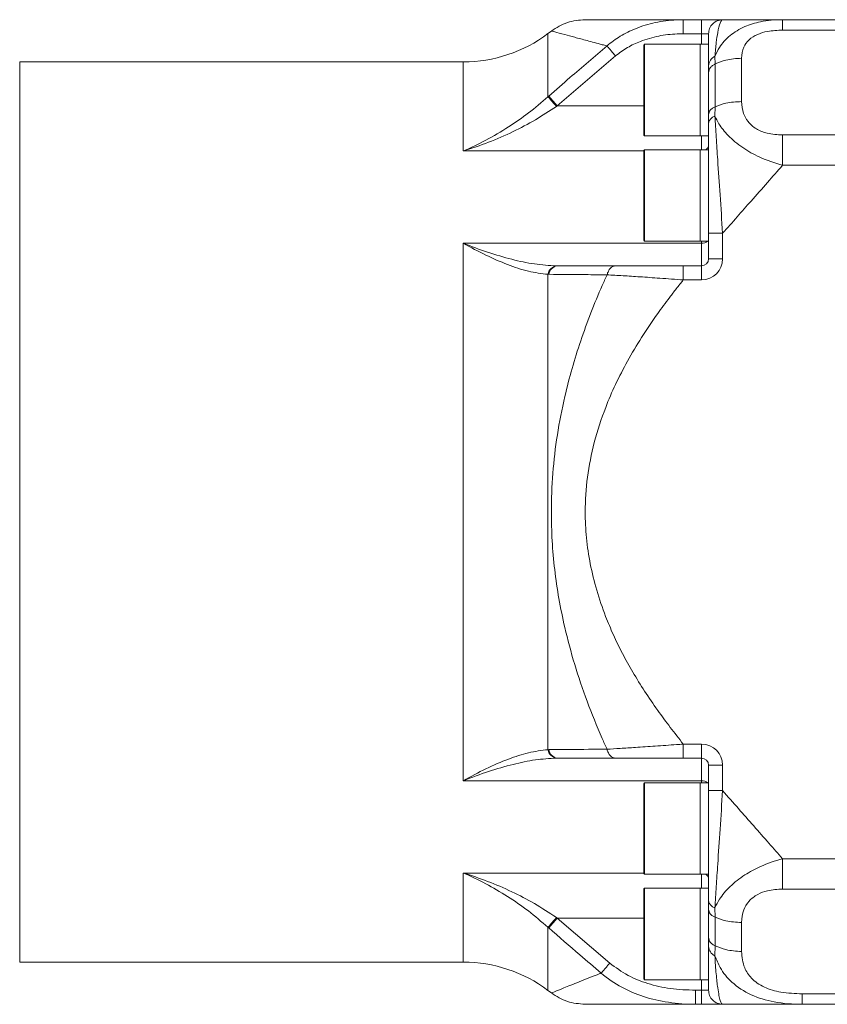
# Model space of a CAD drawing. Header units: millimetres. Extents: x 19214 to 26510, y -7957 to -532.
# Tile 67 of 150: x 25945 to 25968, y -7822 to -7794. Entities that reach past the tile are written whole.
import ezdxf

# ---------------------------------------------------------------- set-up
doc = ezdxf.new("R2010")
doc.units = ezdxf.units.MM
doc.header["$LTSCALE"] = 0.3175
doc.layers.add('1轮廓实线层', color=7, linetype='Continuous', lineweight=18)

msp = doc.modelspace()

# ---------------------------------------------------------------- linework, layer by layer
at = {"layer": '1轮廓实线层', "ltscale": 10}
for p, q in [((25964.148, -7793.655), (25964.148, -7794.055)), ((25964.148, -7793.655), (25964.667, -7793.655)), ((25964.667, -7794.055), (25964.667, -7793.655)), ((25964.667, -7793.655), (25965.267, -7793.655)), ((25966.97, -7793.655), (25968.867, -7793.655)), ((25966.971, -7793.655), (25966.971, -7793.952)), ((25960.397, -7793.977), (25960.301, -7794.049)), ((25960.301, -7794.049), (25960.301, -7795.847)), ((25964.667, -7794.055), (25964.148, -7794.055)), ((25964.867, -7794.055), (25964.667, -7794.055)), ((25964.667, -7794.355), (25964.667, -7794.055)), ((25964.867, -7794.055), (25964.867, -7794.967)), ((25968.867, -7793.952), (25966.971, -7793.952)), ((25964.627, -7794.355), (25963.047, -7794.355)), ((25963.047, -7794.355), (25963.047, -7796.955)), ((25964.867, -7794.355), (25964.627, -7794.355)), ((25964.627, -7794.801), (25964.627, -7794.355)), ((25964.627, -7794.355), (25964.627, -7795.655)), ((25963.027, -7796.935), (25963.027, -7794.375)), ((25957.894, -7794.855), (25945.284, -7794.855)), ((25945.284, -7794.855), (25945.284, -7820.455)), ((25957.894, -7797.388), (25957.894, -7794.855)), ((25962.221, -7794.686), (25960.564, -7796.105)), ((25964.627, -7796.955), (25964.627, -7794.801)), ((25965.046, -7794.697), (25965.052, -7794.914)), ((25965.052, -7794.914), (25965.052, -7796.13)), ((25965.805, -7794.751), (25965.805, -7795.983)), ((25964.867, -7795.164), (25964.867, -7794.967)), ((25964.867, -7796.356), (25964.867, -7795.164)), ((25964.627, -7795.655), (25964.627, -7796.955)), ((25960.301, -7795.847), (25960.323, -7795.828)), ((25960.564, -7796.105), (25960.323, -7795.828)), ((25960.564, -7796.105), (25960.542, -7796.12)), ((25960.564, -7796.105), (25963.027, -7796.105)), ((25965.052, -7796.13), (25965.046, -7796.402)), ((25964.867, -7796.598), (25964.867, -7796.356)), ((25964.867, -7796.598), (25964.867, -7799.73)), ((25963.047, -7796.955), (25964.627, -7796.955)), ((25964.627, -7796.955), (25964.867, -7796.955)), ((25964.667, -7797.355), (25964.667, -7796.955)), ((25966.971, -7796.931), (25966.971, -7797.794)), ((25966.971, -7796.931), (25968.867, -7796.931)), ((25963.027, -7797.388), (25957.894, -7797.388)), ((25963.027, -7799.935), (25963.027, -7797.375)), ((25964.627, -7797.355), (25963.047, -7797.355)), ((25963.047, -7797.355), (25963.047, -7799.955)), ((25964.867, -7797.355), (25964.627, -7797.355)), ((25964.627, -7798.224), (25964.627, -7797.355)), ((25964.627, -7797.355), (25964.627, -7798.655)), ((25964.867, -7797.355), (25964.867, -7798.655)), ((25968.867, -7797.794), (25966.973, -7797.794)), ((25964.627, -7799.955), (25964.627, -7798.224)), ((25964.627, -7798.655), (25964.627, -7799.955)), ((25964.867, -7798.655), (25964.867, -7799.73)), ((25963.047, -7799.955), (25964.627, -7799.955)), ((25964.627, -7799.955), (25964.867, -7799.955)), ((25964.667, -7800.01), (25964.667, -7799.955)), ((25964.867, -7800.455), (25964.867, -7799.73)), ((25965.267, -7799.729), (25965.267, -7800.455)), ((25957.894, -7815.299), (25957.894, -7800.01)), ((25957.894, -7800.01), (25964.667, -7800.01)), ((25964.667, -7800.655), (25964.667, -7800.01)), ((25964.867, -7800.455), (25965.267, -7800.455)), ((25960.542, -7800.655), (25960.564, -7800.655)), ((25960.564, -7800.655), (25962.221, -7800.655)), ((25964.148, -7800.655), (25964.148, -7801.055)), ((25964.148, -7800.655), (25964.667, -7800.655)), ((25964.667, -7800.655), (25964.667, -7801.055)), ((25960.323, -7800.896), (25960.301, -7800.896)), ((25960.301, -7800.896), (25960.301, -7814.414)), ((25964.667, -7801.055), (25964.148, -7801.055)), ((25960.301, -7814.414), (25960.323, -7814.413)), ((25964.148, -7814.255), (25964.148, -7814.655)), ((25964.149, -7814.255), (25964.667, -7814.255)), ((25964.667, -7814.655), (25964.667, -7814.255)), ((25960.564, -7814.655), (25960.542, -7814.655)), ((25962.221, -7814.655), (25960.564, -7814.655)), ((25964.667, -7814.655), (25964.148, -7814.655)), ((25964.667, -7815.299), (25964.667, -7814.655)), ((25964.867, -7815.579), (25964.867, -7814.855)), ((25964.867, -7814.855), (25965.267, -7814.855)), ((25965.267, -7814.855), (25965.267, -7815.579)), ((25964.667, -7815.299), (25957.894, -7815.299)), ((25964.627, -7815.355), (25963.047, -7815.355)), ((25963.047, -7815.355), (25963.047, -7817.955)), ((25964.867, -7815.355), (25964.627, -7815.355)), ((25964.627, -7817.635), (25964.627, -7815.355)), ((25964.627, -7815.355), (25964.627, -7817.955)), ((25964.667, -7815.355), (25964.667, -7815.299)), ((25963.027, -7817.935), (25963.027, -7815.375)), ((25964.867, -7815.579), (25964.867, -7818.712)), ((25964.867, -7815.579), (25964.867, -7817.955)), ((25966.97, -7817.516), (25968.867, -7817.516)), ((25966.971, -7817.516), (25966.971, -7818.379)), ((25964.627, -7817.955), (25964.627, -7817.635)), ((25957.894, -7817.921), (25963.027, -7817.921)), ((25957.894, -7820.455), (25957.894, -7817.921)), ((25963.047, -7817.955), (25964.627, -7817.955)), ((25964.627, -7817.955), (25964.867, -7817.955)), ((25964.667, -7818.355), (25964.667, -7817.955)), ((25963.027, -7820.935), (25963.027, -7818.375)), ((25964.627, -7818.355), (25963.047, -7818.355)), ((25963.047, -7818.355), (25963.047, -7820.955)), ((25964.867, -7818.355), (25964.627, -7818.355)), ((25964.627, -7820.882), (25964.627, -7818.355)), ((25964.627, -7818.355), (25964.627, -7820.955)), ((25968.867, -7818.379), (25966.971, -7818.379)), ((25964.867, -7818.954), (25964.867, -7818.712)), ((25964.867, -7819.752), (25964.867, -7818.954)), ((25965.046, -7818.908), (25965.052, -7819.18)), ((25960.564, -7819.205), (25960.323, -7819.482)), ((25960.542, -7819.189), (25960.564, -7819.205)), ((25960.564, -7819.205), (25962.056, -7820.483)), ((25963.027, -7819.205), (25960.564, -7819.205)), ((25965.052, -7819.18), (25965.052, -7819.994)), ((25960.323, -7819.482), (25960.301, -7819.463)), ((25960.301, -7819.463), (25960.301, -7821.26)), ((25965.805, -7819.327), (25965.805, -7820.152)), ((25964.867, -7820.012), (25964.867, -7819.752)), ((25964.867, -7820.012), (25964.867, -7821.255)), ((25964.867, -7820.067), (25964.867, -7820.955)), ((25965.052, -7819.994), (25965.045, -7820.273)), ((25945.284, -7820.455), (25957.894, -7820.455)), ((25963.047, -7820.955), (25964.627, -7820.955)), ((25964.627, -7820.955), (25964.627, -7820.882)), ((25964.627, -7820.955), (25964.867, -7820.955)), ((25964.667, -7821.255), (25964.667, -7820.955)), ((25960.301, -7821.26), (25960.397, -7821.333)), ((25964.496, -7821.255), (25964.496, -7821.655)), ((25964.496, -7821.255), (25964.667, -7821.255)), ((25964.667, -7821.255), (25964.867, -7821.255)), ((25964.667, -7821.255), (25964.667, -7821.655)), ((25967.53, -7821.357), (25968.867, -7821.357)), ((25967.53, -7821.357), (25967.53, -7821.655)), ((25964.667, -7821.655), (25964.496, -7821.655)), ((25965.267, -7821.655), (25964.667, -7821.655)), ((25968.867, -7821.655), (25967.53, -7821.655))]:
    msp.add_line(p, q, dxfattribs=at)
at = {"layer": '1轮廓实线层', "lineweight": 20, "ltscale": 10}
for centre, radius, start, end in [((25957.894, -7790.855), 4, 270, 307), ((25963.047, -7794.375), 0.02, 90, 180), ((25965.181, -7794.98), 0.314, 115.3822, 177.4968), ((25936.309, -7817.214), 32.127, 41.038, 41.6877), ((25965.103, -7796.634), 0.239, 103.7939, 171.3667), ((25963.047, -7796.935), 0.02, 180, 270), ((25963.047, -7797.375), 0.02, 90, 180), ((25964.713, -7797.221), 0.154, 299.6261, 357.3891), ((25963.047, -7799.935), 0.02, 180, 270), ((25964.681, -7799.767), 0.244, 266.7974, 309.6002), ((25964.667, -7800.455), 0.6, 270, 0), ((25964.667, -7800.455), 0.2, 270, 0), ((25960.588, -7800.941), 0.29, 99.109, 171.0242), ((25960.607, -7800.939), 0.287, 98.6331, 171.552), ((25960.588, -7814.368), 0.29, 188.9758, 260.891), ((25960.607, -7814.371), 0.287, 188.448, 261.3669), ((25964.667, -7814.855), 0.6, 0, 90), ((25964.667, -7814.855), 0.2, 0, 90), ((25963.047, -7815.375), 0.02, 90, 180), ((25964.681, -7815.543), 0.244, 50.3998, 93.2026), ((25963.047, -7817.935), 0.02, 180, 270), ((25964.713, -7818.089), 0.154, 2.6109, 60.3739), ((25963.047, -7818.375), 0.02, 90, 180), ((25965.103, -7818.676), 0.239, 188.6333, 256.2061), ((25936.309, -7798.096), 32.127, 318.3123, 318.962), ((25965.172, -7819.996), 0.305, 182.863, 245.3295), ((25957.894, -7824.455), 4, 53, 90), ((25963.047, -7820.935), 0.02, 180, 270)]:
    msp.add_arc(centre, radius, start, end, dxfattribs=at)
at = {"layer": '1轮廓实线层', "ltscale": 10}
for points, knots in [([(25961.36, -7793.655), (25961.186, -7793.669), (25960.839, -7793.698), (25960.544, -7793.884), (25960.397, -7793.977)], [0, 0, 0, 0, 36838.968136, 73677.962244, 73677.962244, 73677.962244, 73677.962244]), ([(25961.36, -7793.655), (25961.36, -7793.655), (25961.344, -7793.655), (25961.392, -7793.655), (25961.493, -7793.655), (25961.679, -7793.655), (25961.907, -7793.655), (25962.16, -7793.655), (25962.419, -7793.655), (25962.715, -7793.655), (25963.05, -7793.655), (25963.519, -7793.655), (25963.901, -7793.655), (25964.148, -7793.655)], [0, 0, 0, 0, 24.442084, 33641.014263, 67714.35289, 102552.721446, 138444.677096, 164177.206436, 190874.960159, 218614.492968, 247464.067424, 277484.374738, 332114.88515, 332114.88515, 332114.88515, 332114.88515]), ([(25961.98, -7794.402), (25961.98, -7794.402), (25962.098, -7794.299), (25962.354, -7794.113), (25962.815, -7793.882), (25963.354, -7793.719), (25963.817, -7793.661), (25964.084, -7793.655), (25964.148, -7793.655), (25964.148, -7793.655)], [0, 0, 0, 0, 0.825407, 32133.535545, 65186.321611, 105997.641076, 148050.844171, 161262.169079, 161262.994487, 161262.994487, 161262.994487, 161262.994487]), ([(25965.046, -7794.697), (25965.087, -7794.612), (25965.191, -7794.392), (25965.464, -7794.09), (25965.868, -7793.845), (25966.377, -7793.689), (25966.755, -7793.655), (25966.971, -7793.655), (25966.971, -7793.655)], [0, 0, 0, 0, 21869.061011, 56199.596791, 91142.756685, 121777.073311, 161433.751227, 161434.459887, 161434.459887, 161434.459887, 161434.459887]), ([(25965.267, -7793.655), (25965.267, -7793.655), (25965.242, -7793.655), (25965.194, -7793.718), (25965.133, -7793.965), (25965.084, -7794.29), (25965.059, -7794.56), (25965.046, -7794.697)], [0, 0, 0, 0, 0.442069, 40621.774412, 78590.361473, 104422.798973, 130834.465273, 130834.465273, 130834.465273, 130834.465273]), ([(25965.267, -7793.655), (25965.416, -7793.655), (25965.709, -7793.655), (25966.149, -7793.655), (25966.568, -7793.655), (25966.841, -7793.655), (25966.97, -7793.655)], [0, 0, 0, 0, 34321.687131, 67694.194266, 101050.545517, 130866.994158, 130866.994158, 130866.994158, 130866.994158]), ([(25961.98, -7794.402), (25961.935, -7794.389), (25961.733, -7794.336), (25961.41, -7794.249), (25961.054, -7794.153), (25960.718, -7794.063), (25960.472, -7793.998), (25960.376, -7793.971), (25960.397, -7793.977), (25960.397, -7793.977)], [0, 0, 0, 0, 10415.781559, 46028.459082, 80706.989761, 114747.788128, 166710.567311, 217980.494539, 218111.479296, 218111.479296, 218111.479296, 218111.479296]), ([(25964.148, -7794.055), (25964.09, -7794.056), (25963.856, -7794.059), (25963.441, -7794.108), (25962.966, -7794.244), (25962.551, -7794.437), (25962.332, -7794.602), (25962.221, -7794.686)], [0, 0, 0, 0, 13534.461624, 54847.758379, 97226.577712, 128844.645184, 161298.932812, 161298.932812, 161298.932812, 161298.932812]), ([(25966.971, -7793.952), (25966.826, -7793.958), (25966.577, -7793.968), (25966.242, -7794.067), (25966, -7794.222), (25965.833, -7794.458), (25965.815, -7794.644), (25965.805, -7794.751)], [0, 0, 0, 0, 36198.594891, 62256.320178, 91398.847617, 121207.795653, 161475.468158, 161475.468158, 161475.468158, 161475.468158]), ([(25960.323, -7795.828), (25960.524, -7795.653), (25961.074, -7795.174), (25961.629, -7794.701), (25961.98, -7794.402)], [0, 0, 0, 0, 26961.058509, 73682.381515, 73682.381515, 73682.381515, 73682.381515]), ([(25965.805, -7794.751), (25965.653, -7794.76), (25965.386, -7794.777), (25965.153, -7794.872), (25965.052, -7794.914)], [0, 0, 0, 0, 41952.302047, 73805.418942, 73805.418942, 73805.418942, 73805.418942]), ([(25957.894, -7797.388), (25957.895, -7797.388), (25958.11, -7797.296), (25958.542, -7797.09), (25959.16, -7796.726), (25959.754, -7796.315), (25960.117, -7796.004), (25960.301, -7795.847)], [0, 0, 0, 0, 301.151195, 42112.440319, 84489.665622, 122344.608995, 161022.498851, 161022.498851, 161022.498851, 161022.498851]), ([(25965.805, -7795.983), (25965.653, -7795.991), (25965.386, -7796.006), (25965.153, -7796.092), (25965.052, -7796.13)], [0, 0, 0, 0, 41945.577789, 73807.00184, 73807.00184, 73807.00184, 73807.00184]), ([(25965.805, -7795.983), (25965.814, -7796.096), (25965.83, -7796.291), (25965.977, -7796.564), (25966.208, -7796.769), (25966.557, -7796.909), (25966.822, -7796.923), (25966.971, -7796.931)], [0, 0, 0, 0, 37886.88183, 65435.181245, 95367.868282, 124294.669443, 161470.831121, 161470.831121, 161470.831121, 161470.831121]), ([(25960.542, -7796.12), (25960.343, -7796.251), (25959.943, -7796.516), (25959.294, -7796.855), (25958.61, -7797.153), (25958.135, -7797.316), (25957.896, -7797.388), (25957.894, -7797.388)], [0, 0, 0, 0, 37859.714094, 76450.017149, 118339.68451, 160708.669105, 161024.062115, 161024.062115, 161024.062115, 161024.062115]), ([(25965.046, -7796.402), (25965.059, -7796.596), (25965.084, -7796.984), (25965.132, -7797.736), (25965.194, -7798.652), (25965.242, -7799.364), (25965.267, -7799.73), (25965.267, -7799.73)], [0, 0, 0, 0, 26099.436077, 52234.055836, 90196.291414, 130814.369399, 130814.811401, 130814.811401, 130814.811401, 130814.811401]), ([(25966.971, -7797.794), (25966.971, -7797.794), (25966.749, -7797.734), (25966.346, -7797.593), (25965.815, -7797.299), (25965.421, -7796.967), (25965.174, -7796.657), (25965.082, -7796.472), (25965.046, -7796.402)], [0, 0, 0, 0, 0.708758, 40781.474405, 74926.235803, 110727.865523, 142218.05432, 161442.701452, 161442.701452, 161442.701452, 161442.701452]), ([(25966.972, -7797.794), (25966.829, -7797.957), (25966.529, -7798.294), (25966.1, -7798.786), (25965.675, -7799.269), (25965.405, -7799.574), (25965.267, -7799.73)], [0, 0, 0, 0, 32999.995352, 68704.453122, 99311.112061, 130874.278341, 130874.278341, 130874.278341, 130874.278341]), ([(25957.894, -7800.01), (25957.896, -7800.011), (25958.127, -7800.104), (25958.59, -7800.275), (25959.264, -7800.474), (25959.922, -7800.619), (25960.334, -7800.643), (25960.542, -7800.655)], [0, 0, 0, 0, 315.407907, 41176.042459, 82453.213254, 121408.295401, 161029.92966, 161029.92966, 161029.92966, 161029.92966]), ([(25960.301, -7800.896), (25960.117, -7800.873), (25959.743, -7800.827), (25959.146, -7800.625), (25958.529, -7800.356), (25958.108, -7800.132), (25957.895, -7800.011), (25957.894, -7800.01)], [0, 0, 0, 0, 38808.114363, 78662.887734, 119422.690274, 160738.183166, 161039.367179, 161039.367179, 161039.367179, 161039.367179]), ([(25962.221, -7800.655), (25962.195, -7800.658), (25962.144, -7800.665), (25962.073, -7800.72), (25962.015, -7800.802), (25961.992, -7800.874), (25961.98, -7800.91)], [0, 0, 0, 0, 32676.751509, 65353.501588, 98030.250238, 130706.997457, 130706.997457, 130706.997457, 130706.997457]), ([(25962.221, -7800.655), (25962.35, -7800.655), (25962.604, -7800.655), (25963.057, -7800.655), (25963.572, -7800.655), (25963.947, -7800.655), (25964.148, -7800.655)], [0, 0, 0, 0, 30375.533376, 59760.687196, 92566.204025, 130733.577096, 130733.577096, 130733.577096, 130733.577096]), ([(25961.98, -7800.91), (25961.777, -7800.908), (25961.222, -7800.904), (25960.672, -7800.899), (25960.323, -7800.896)], [0, 0, 0, 0, 26966.478502, 73697.118762, 73697.118762, 73697.118762, 73697.118762]), ([(25961.98, -7814.4), (25961.934, -7814.298), (25961.732, -7813.85), (25961.408, -7813.052), (25961.051, -7811.998), (25960.718, -7810.753), (25960.461, -7809.305), (25960.376, -7807.834), (25960.426, -7806.553), (25960.555, -7805.456), (25960.802, -7804.193), (25961.213, -7802.765), (25961.657, -7801.626), (25961.935, -7801.011), (25961.98, -7800.91)], [0, 0, 0, 0, 8649.596947, 37925.127272, 66422.833946, 94389.894585, 137081.303495, 179190.880907, 207263.762433, 235399.19569, 263982.083993, 306075.3937, 349630.538807, 358182.865221, 358182.865221, 358182.865221, 358182.865221]), ([(25964.148, -7801.055), (25964.082, -7801.138), (25963.952, -7801.302), (25963.764, -7801.545), (25963.588, -7801.781), (25963.315, -7802.157), (25962.963, -7802.678), (25962.562, -7803.35), (25962.22, -7804.013), (25961.889, -7804.779), (25961.602, -7805.658), (25961.405, -7806.656), (25961.344, -7807.569), (25961.384, -7808.395), (25961.494, -7809.14), (25961.677, -7809.887), (25961.906, -7810.558), (25962.158, -7811.155), (25962.417, -7811.684), (25962.714, -7812.218), (25963.049, -7812.759), (25963.518, -7813.448), (25963.901, -7813.938), (25964.148, -7814.255)], [0, 0, 0, 0, 13515.397839, 26468.35628, 38861.194521, 50696.561041, 85337.770031, 118305.611401, 149715.131827, 179699.320773, 223857.549605, 266438.46713, 308099.173296, 339305.241806, 370933.779871, 403271.248312, 436585.825412, 460482.891473, 485275.837711, 511035.908176, 537826.632462, 565704.494924, 616541.150809, 616541.150809, 616541.150809, 616541.150809]), ([(25964.148, -7801.055), (25964.148, -7801.055), (25963.925, -7801.038), (25963.507, -7801.008), (25962.929, -7800.967), (25962.419, -7800.935), (25962.12, -7800.917), (25961.98, -7800.91), (25961.98, -7800.91)], [0, 0, 0, 0, 0.669324, 37421.69899, 70027.886899, 99652.853791, 130733.95224, 130734.621563, 130734.621563, 130734.621563, 130734.621563]), ([(25957.894, -7815.299), (25957.895, -7815.298), (25958.11, -7815.176), (25958.542, -7814.947), (25959.16, -7814.679), (25959.754, -7814.481), (25960.117, -7814.436), (25960.301, -7814.414)], [0, 0, 0, 0, 301.241182, 42125.023932, 84514.911969, 122381.166773, 161070.613965, 161070.613965, 161070.613965, 161070.613965]), ([(25960.323, -7814.413), (25960.524, -7814.412), (25961.074, -7814.407), (25961.628, -7814.402), (25961.98, -7814.4)], [0, 0, 0, 0, 26974.257992, 73707.579411, 73707.579411, 73707.579411, 73707.579411]), ([(25961.98, -7814.4), (25961.98, -7814.4), (25962.097, -7814.394), (25962.354, -7814.379), (25962.815, -7814.35), (25963.354, -7814.313), (25963.817, -7814.279), (25964.084, -7814.26), (25964.148, -7814.255), (25964.148, -7814.255)], [0, 0, 0, 0, 0.825512, 32140.289329, 65199.616193, 106022.980132, 148088.619287, 161319.781026, 161320.606539, 161320.606539, 161320.606539, 161320.606539]), ([(25960.542, -7814.655), (25960.343, -7814.666), (25959.943, -7814.689), (25959.294, -7814.828), (25958.61, -7815.027), (25958.135, -7815.202), (25957.896, -7815.299), (25957.894, -7815.299)], [0, 0, 0, 0, 37872.782637, 76476.406422, 118380.533399, 160764.143061, 161079.64494, 161079.64494, 161079.64494, 161079.64494]), ([(25964.148, -7814.655), (25964.091, -7814.655), (25963.856, -7814.655), (25963.441, -7814.655), (25962.966, -7814.655), (25962.551, -7814.655), (25962.332, -7814.655), (25962.221, -7814.655)], [0, 0, 0, 0, 13554.352587, 54878.948791, 97269.482559, 128894.478153, 161355.539664, 161355.539664, 161355.539664, 161355.539664]), ([(25965.267, -7815.579), (25965.267, -7815.579), (25965.242, -7815.946), (25965.194, -7816.658), (25965.133, -7817.571), (25965.084, -7818.323), (25965.059, -7818.711), (25965.046, -7818.908)], [0, 0, 0, 0, 0.442116, 40630.737894, 78602.095656, 104436.628706, 130850.412462, 130850.412462, 130850.412462, 130850.412462]), ([(25965.267, -7815.579), (25965.416, -7815.749), (25965.709, -7816.083), (25966.149, -7816.58), (25966.568, -7817.057), (25966.841, -7817.369), (25966.97, -7817.516)], [0, 0, 0, 0, 34340.132771, 67731.130748, 101093.665803, 130908.862517, 130908.862517, 130908.862517, 130908.862517]), ([(25965.046, -7818.908), (25965.087, -7818.828), (25965.191, -7818.623), (25965.464, -7818.298), (25965.868, -7817.979), (25966.377, -7817.706), (25966.755, -7817.574), (25966.971, -7817.516), (25966.971, -7817.516)], [0, 0, 0, 0, 21877.625183, 56222.362913, 91179.993166, 121826.92158, 161500.0278, 161500.73675, 161500.73675, 161500.73675, 161500.73675]), ([(25960.301, -7819.463), (25960.117, -7819.305), (25959.743, -7818.985), (25959.146, -7818.575), (25958.529, -7818.213), (25958.108, -7818.012), (25957.895, -7817.922), (25957.894, -7817.921)], [0, 0, 0, 0, 38818.557516, 78684.055693, 119454.82658, 160781.437354, 161082.702415, 161082.702415, 161082.702415, 161082.702415]), ([(25957.894, -7817.921), (25957.896, -7817.922), (25958.127, -7817.991), (25958.59, -7818.149), (25959.264, -7818.44), (25959.922, -7818.781), (25960.334, -7819.052), (25960.542, -7819.189)], [0, 0, 0, 0, 315.502094, 41188.338496, 82477.835526, 121444.550484, 161078.016601, 161078.016601, 161078.016601, 161078.016601]), ([(25966.971, -7818.379), (25966.826, -7818.386), (25966.577, -7818.399), (25966.242, -7818.525), (25966, -7818.716), (25965.833, -7818.998), (25965.815, -7819.207), (25965.805, -7819.327)], [0, 0, 0, 0, 36213.688303, 62282.225235, 91436.928409, 121258.328323, 161542.274309, 161542.274309, 161542.274309, 161542.274309]), ([(25965.805, -7819.327), (25965.653, -7819.319), (25965.386, -7819.304), (25965.153, -7819.217), (25965.052, -7819.18)], [0, 0, 0, 0, 41972.324446, 73840.63753, 73840.63753, 73840.63753, 73840.63753]), ([(25961.815, -7820.767), (25961.612, -7820.594), (25961.113, -7820.168), (25960.617, -7819.738), (25960.323, -7819.482)], [0, 0, 0, 0, 29952.280937, 73721.964643, 73721.964643, 73721.964643, 73721.964643]), ([(25965.805, -7820.152), (25965.653, -7820.143), (25965.386, -7820.127), (25965.153, -7820.034), (25965.052, -7819.994)], [0, 0, 0, 0, 41971.967545, 73841.952318, 73841.952318, 73841.952318, 73841.952318]), ([(25967.53, -7821.655), (25967.53, -7821.655), (25967.258, -7821.655), (25966.744, -7821.614), (25966.048, -7821.405), (25965.526, -7821.062), (25965.203, -7820.664), (25965.091, -7820.388), (25965.045, -7820.273)], [0, 0, 0, 0, 0.543962, 37762.177144, 72114.833542, 108177.037747, 139321.517817, 161516.640553, 161516.640553, 161516.640553, 161516.640553]), ([(25965.045, -7820.273), (25965.057, -7820.455), (25965.082, -7820.823), (25965.123, -7821.171), (25965.163, -7821.412), (25965.208, -7821.598), (25965.244, -7821.655), (25965.267, -7821.655), (25965.267, -7821.655)], [0, 0, 0, 0, 32958.064192, 66886.941611, 92092.958301, 117536.062536, 161474.933691, 161475.363501, 161475.363501, 161475.363501, 161475.363501]), ([(25965.805, -7820.152), (25965.82, -7820.311), (25965.844, -7820.582), (25966.073, -7820.933), (25966.428, -7821.182), (25966.946, -7821.335), (25967.325, -7821.35), (25967.53, -7821.357)], [0, 0, 0, 0, 39221.198757, 66710.01415, 97365.952843, 126961.695216, 161538.685946, 161538.685946, 161538.685946, 161538.685946]), ([(25962.056, -7820.483), (25962.03, -7820.514), (25961.978, -7820.575), (25961.908, -7820.658), (25961.849, -7820.727), (25961.826, -7820.754), (25961.815, -7820.767)], [0, 0, 0, 0, 32687.180797, 65374.331591, 98061.452383, 130748.543172, 130748.543172, 130748.543172, 130748.543172]), ([(25962.056, -7820.483), (25962.225, -7820.608), (25962.557, -7820.851), (25963.15, -7821.081), (25963.796, -7821.229), (25964.257, -7821.246), (25964.496, -7821.255)], [0, 0, 0, 0, 31410.861433, 61660.961907, 94821.503906, 130777.634075, 130777.634075, 130777.634075, 130777.634075]), ([(25960.397, -7821.333), (25960.397, -7821.333), (25960.367, -7821.345), (25960.471, -7821.302), (25960.725, -7821.202), (25961.169, -7821.024), (25961.57, -7820.864), (25961.803, -7820.772), (25961.815, -7820.767)], [0, 0, 0, 0, 111.670592, 45599.489891, 91443.151944, 137818.293349, 185164.162957, 187663.196059, 187663.196059, 187663.196059, 187663.196059]), ([(25964.496, -7821.655), (25964.496, -7821.655), (25964.238, -7821.655), (25963.738, -7821.62), (25963.029, -7821.458), (25962.379, -7821.184), (25961.994, -7820.923), (25961.815, -7820.767), (25961.815, -7820.767)], [0, 0, 0, 0, 0.543998, 35166.35628, 68066.373496, 98567.522112, 130789.008661, 130789.552659, 130789.552659, 130789.552659, 130789.552659]), ([(25960.397, -7821.333), (25960.544, -7821.426), (25960.839, -7821.611), (25961.186, -7821.64), (25961.36, -7821.655)], [0, 0, 0, 0, 36857.7101, 73715.387055, 73715.387055, 73715.387055, 73715.387055]), ([(25964.496, -7821.655), (25964.424, -7821.655), (25964.283, -7821.655), (25964.079, -7821.655), (25963.89, -7821.655), (25963.587, -7821.655), (25963.192, -7821.655), (25962.736, -7821.655), (25962.348, -7821.655), (25962.009, -7821.655), (25961.728, -7821.655), (25961.517, -7821.655), (25961.385, -7821.655), (25961.368, -7821.655), (25961.36, -7821.655)], [0, 0, 0, 0, 15558.27411, 30336.15333, 44335.925196, 57560.281038, 98504.414513, 137188.400311, 173767.937728, 208427.099106, 247585.755713, 285439.808882, 322383.312273, 358839.85753, 358839.85753, 358839.85753, 358839.85753]), ([(25967.53, -7821.655), (25967.391, -7821.655), (25967.115, -7821.655), (25966.706, -7821.655), (25966.293, -7821.655), (25965.812, -7821.655), (25965.47, -7821.655), (25965.268, -7821.655)], [0, 0, 0, 0, 29680.597775, 59317.540122, 89374.576363, 118915.182788, 161571.66069, 161571.66069, 161571.66069, 161571.66069])]:
    msp.add_open_spline(points, degree=3, knots=knots, dxfattribs=at)
for points in [[(25964.867, -7794.055), (25964.873, -7794.002), (25964.885, -7793.898), (25964.978, -7793.765), (25965.11, -7793.673), (25965.215, -7793.661), (25965.267, -7793.655)], [(25962.221, -7794.686), (25962.195, -7794.656), (25962.143, -7794.595), (25962.073, -7794.512), (25962.015, -7794.442), (25961.992, -7794.415), (25961.98, -7794.402)], [(25964.867, -7795.164), (25964.87, -7795.139), (25964.875, -7795.089), (25964.913, -7795.02), (25964.972, -7794.958), (25965.025, -7794.929), (25965.052, -7794.914)], [(25964.867, -7796.356), (25964.87, -7796.334), (25964.875, -7796.289), (25964.913, -7796.226), (25964.972, -7796.17), (25965.025, -7796.143), (25965.052, -7796.13)], [(25964.867, -7799.73), (25964.873, -7799.73), (25964.885, -7799.73), (25964.978, -7799.73), (25965.11, -7799.73), (25965.215, -7799.73), (25965.267, -7799.73)], [(25962.221, -7814.655), (25962.195, -7814.651), (25962.143, -7814.644), (25962.073, -7814.589), (25962.014, -7814.508), (25961.991, -7814.436), (25961.98, -7814.4)], [(25964.867, -7815.579), (25964.873, -7815.579), (25964.885, -7815.579), (25964.978, -7815.579), (25965.11, -7815.579), (25965.215, -7815.579), (25965.267, -7815.579)], [(25964.867, -7818.954), (25964.87, -7818.976), (25964.875, -7819.021), (25964.913, -7819.084), (25964.972, -7819.14), (25965.025, -7819.167), (25965.052, -7819.18)], [(25964.867, -7819.752), (25964.87, -7819.776), (25964.875, -7819.824), (25964.913, -7819.891), (25964.972, -7819.951), (25965.025, -7819.98), (25965.052, -7819.994)], [(25964.867, -7821.255), (25964.873, -7821.307), (25964.885, -7821.412), (25964.978, -7821.544), (25965.11, -7821.637), (25965.215, -7821.649), (25965.267, -7821.655)]]:
    msp.add_open_spline(points, degree=3, dxfattribs=at)

doc.saveas('drawing.dxf')
